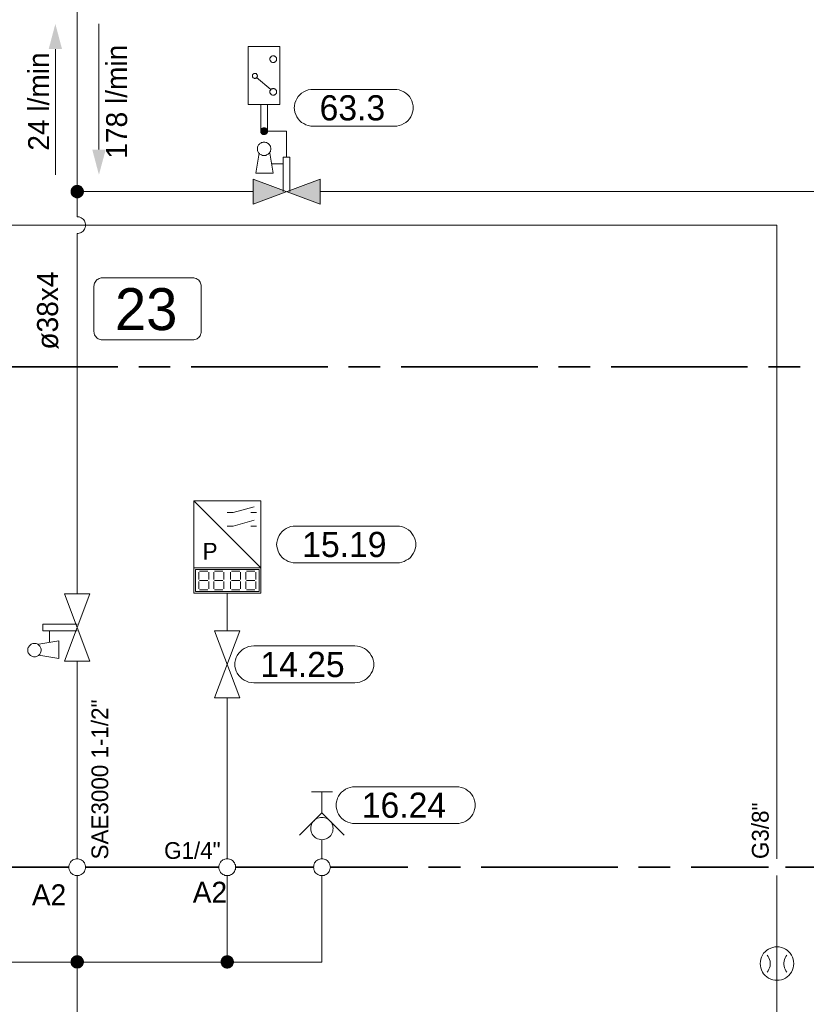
# Model space of a CAD drawing. Header units: millimetres. Extents: x 0 to 138, y 0 to 47.
# Tile 140 of 165: x 45.3 to 48.25, y 29.88 to 33.57. Entities that reach past the tile are written whole.
import ezdxf

# ---------------------------------------------------------------- set-up
doc = ezdxf.new("R2010")
doc.units = ezdxf.units.MM
for name, color, linetype in [('PDF_Geomertry', 7, 'Continuous'), ('PDF_Solid Fills', 7, 'Continuous'), ('PDF_Text', 7, 'Continuous')]:
    doc.layers.add(name, color=color, linetype=linetype)
doc.styles.add('PDF Arial', font='txt')

msp = doc.modelspace()

# ---------------------------------------------------------------- hatches: boundary and pattern name
at = {"layer": 'PDF_Solid Fills', "transparency": 33554559}
for points in [[(46.2154, 33.1513), (46.2035, 33.1563), (46.2043, 33.1576)], [(46.2154, 33.1513), (46.2043, 33.1576), (46.2057, 33.159)], [(46.2154, 33.1513), (46.2057, 33.159), (46.2063, 33.1604)], [(46.2154, 33.1513), (46.2063, 33.1604), (46.2076, 33.1618)], [(46.2154, 33.1513), (46.2076, 33.1618), (46.209, 33.1624)], [(46.2154, 33.1513), (46.209, 33.1624), (46.2104, 33.1632)], [(46.2154, 33.1513), (46.2104, 33.1632), (46.2118, 33.1638)], [(46.2154, 33.1513), (46.2118, 33.1638), (46.214, 33.1638)], [(46.2154, 33.1513), (46.214, 33.1638), (46.2154, 33.1638)], [(46.2154, 33.1513), (46.2188, 33.1638), (46.2201, 33.1632)], [(46.2154, 33.1513), (46.2174, 33.1638), (46.2188, 33.1638)], [(46.2154, 33.1513), (46.2154, 33.1638), (46.2174, 33.1638)], [(46.2154, 33.1513), (46.2201, 33.1632), (46.2215, 33.1624)], [(46.2154, 33.1513), (46.2215, 33.1624), (46.2229, 33.1618)], [(46.2154, 33.1513), (46.2229, 33.1618), (46.2243, 33.1604)], [(46.2154, 33.1513), (46.2243, 33.1604), (46.2257, 33.159)], [(46.2154, 33.1513), (46.2257, 33.159), (46.2265, 33.1576)], [(46.2154, 33.1513), (46.2265, 33.1576), (46.2271, 33.1563)], [(46.2154, 33.1513), (46.2029, 33.1535), (46.2035, 33.1549)], [(46.2154, 33.1513), (46.2029, 33.1513), (46.2029, 33.1535)], [(46.2154, 33.1513), (46.2029, 33.1499), (46.2029, 33.1513)], [(46.2154, 33.1513), (46.2035, 33.1479), (46.2029, 33.1499)], [(46.2154, 33.1513), (46.2035, 33.1549), (46.2035, 33.1563)], [(46.2154, 33.1513), (46.2035, 33.1465), (46.2035, 33.1479)], [(46.2154, 33.1513), (46.2043, 33.1451), (46.2035, 33.1465)], [(46.2154, 33.1513), (46.2057, 33.1437), (46.2043, 33.1451)], [(46.2154, 33.1513), (46.2063, 33.1424), (46.2057, 33.1437)], [(46.2154, 33.1513), (46.2076, 33.1415), (46.2063, 33.1424)], [(46.2154, 33.1513), (46.209, 33.1401), (46.2076, 33.1415)], [(46.2154, 33.1513), (46.2104, 33.1396), (46.209, 33.1401)], [(46.2154, 33.1513), (46.2118, 33.1396), (46.2104, 33.1396)], [(46.2154, 33.1513), (46.214, 33.1388), (46.2118, 33.1396)], [(46.2154, 33.1513), (46.2154, 33.1388), (46.214, 33.1388)], [(46.2154, 33.1513), (46.2271, 33.1563), (46.2279, 33.1549)], [(46.2154, 33.1513), (46.2279, 33.1549), (46.2279, 33.1535)], [(46.2154, 33.1513), (46.2279, 33.1535), (46.2279, 33.1513)], [(46.2154, 33.1513), (46.2174, 33.1388), (46.2154, 33.1388)], [(46.2154, 33.1513), (46.2188, 33.1396), (46.2174, 33.1388)], [(46.2154, 33.1513), (46.2201, 33.1396), (46.2188, 33.1396)], [(46.2154, 33.1513), (46.2215, 33.1401), (46.2201, 33.1396)], [(46.2154, 33.1513), (46.2229, 33.1415), (46.2215, 33.1401)], [(46.2154, 33.1513), (46.2243, 33.1424), (46.2229, 33.1415)], [(46.2154, 33.1513), (46.2257, 33.1437), (46.2243, 33.1424)], [(46.2154, 33.1513), (46.2265, 33.1451), (46.2257, 33.1437)], [(46.2154, 33.1513), (46.2271, 33.1465), (46.2265, 33.1451)], [(46.2154, 33.1513), (46.2279, 33.1479), (46.2271, 33.1465)], [(46.2154, 33.1513), (46.2279, 33.1499), (46.2279, 33.1479)], [(46.2154, 33.1513), (46.2279, 33.1513), (46.2279, 33.1499)], [(45.5146, 32.9249), (45.491, 32.9346), (45.4924, 32.9374)], [(45.5146, 32.9249), (45.4924, 32.9374), (45.4946, 32.9401)], [(45.5146, 32.9249), (45.4946, 32.9401), (45.4965, 32.9429)], [(45.5146, 32.9249), (45.4965, 32.9429), (45.4993, 32.9451)], [(45.5146, 32.9249), (45.4993, 32.9451), (45.5021, 32.9471)], [(45.5146, 32.9249), (45.5021, 32.9471), (45.5049, 32.9485)], [(45.5146, 32.9249), (45.5049, 32.9485), (45.5076, 32.9493)], [(45.5146, 32.9249), (45.5076, 32.9493), (45.5113, 32.9499)], [(45.5146, 32.9249), (45.5113, 32.9499), (45.5146, 32.9499)], [(45.5146, 32.9249), (45.5174, 32.9499), (45.521, 32.9493)], [(45.5146, 32.9249), (45.5146, 32.9499), (45.5174, 32.9499)], [(45.5146, 32.9249), (45.521, 32.9493), (45.5243, 32.9485)], [(45.5146, 32.9249), (45.5243, 32.9485), (45.5271, 32.9471)], [(45.5146, 32.9249), (45.5271, 32.9471), (45.5299, 32.9451)], [(45.5146, 32.9249), (45.5299, 32.9451), (45.5321, 32.9429)], [(45.5146, 32.9249), (45.5321, 32.9429), (45.534, 32.9401)], [(45.5146, 32.9249), (45.534, 32.9401), (45.5363, 32.9374)], [(45.5146, 32.9249), (45.5363, 32.9374), (45.5376, 32.9346)], [(45.5146, 32.9249), (45.4896, 32.9285), (45.4904, 32.9318)], [(45.5146, 32.9249), (45.4896, 32.9249), (45.4896, 32.9285)], [(45.5146, 32.9249), (45.4896, 32.9221), (45.4896, 32.9249)], [(45.5146, 32.9249), (45.4904, 32.9188), (45.4896, 32.9221)], [(45.5146, 32.9249), (45.4904, 32.9318), (45.491, 32.9346)], [(45.5146, 32.9249), (45.491, 32.9151), (45.4904, 32.9188)], [(45.5146, 32.9249), (45.4924, 32.9124), (45.491, 32.9151)], [(45.5146, 32.9249), (45.4946, 32.9096), (45.4924, 32.9124)], [(45.5146, 32.9249), (45.4965, 32.9076), (45.4946, 32.9096)], [(45.5146, 32.9249), (45.4993, 32.9054), (45.4965, 32.9076)], [(45.5146, 32.9249), (45.5021, 32.9035), (45.4993, 32.9054)], [(45.5146, 32.9249), (45.5049, 32.9021), (45.5021, 32.9035)], [(45.5146, 32.9249), (45.5076, 32.9007), (45.5049, 32.9021)], [(45.5146, 32.9249), (45.5113, 32.8999), (45.5076, 32.9007)], [(45.5146, 32.9249), (45.5146, 32.8999), (45.5113, 32.8999)], [(45.5146, 32.9249), (45.5376, 32.9346), (45.539, 32.9318)], [(45.5146, 32.9249), (45.539, 32.9318), (45.5396, 32.9285)], [(45.5146, 32.9249), (45.5396, 32.9285), (45.5396, 32.9249)], [(45.5146, 32.9249), (45.5174, 32.8999), (45.5146, 32.8999)], [(45.5146, 32.9249), (45.521, 32.9007), (45.5174, 32.8999)], [(45.5146, 32.9249), (45.5243, 32.9021), (45.521, 32.9007)], [(45.5146, 32.9249), (45.5271, 32.9035), (45.5243, 32.9021)], [(45.5146, 32.9249), (45.5299, 32.9054), (45.5271, 32.9035)], [(45.5146, 32.9249), (45.5321, 32.9076), (45.5299, 32.9054)], [(45.5146, 32.9249), (45.534, 32.9096), (45.5321, 32.9076)], [(45.5146, 32.9249), (45.5363, 32.9124), (45.534, 32.9096)], [(45.5146, 32.9249), (45.5376, 32.9151), (45.5363, 32.9124)], [(45.5146, 32.9249), (45.539, 32.9188), (45.5376, 32.9151)], [(45.5146, 32.9249), (45.5396, 32.9221), (45.539, 32.9188)], [(45.5146, 32.9249), (45.5396, 32.9249), (45.5396, 32.9221)], [(45.5146, 30.036), (45.4965, 30.054), (45.4993, 30.0563)], [(45.5146, 30.036), (45.4993, 30.0563), (45.5021, 30.0582)], [(45.5146, 30.036), (45.5021, 30.0582), (45.5049, 30.0596)], [(45.5146, 30.036), (45.5049, 30.0596), (45.5076, 30.0604)], [(45.5146, 30.036), (45.5076, 30.0604), (45.5113, 30.061)], [(45.5146, 30.036), (45.5113, 30.061), (45.5146, 30.0618)], [(45.5146, 30.036), (45.5146, 30.0618), (45.5174, 30.061)], [(45.5146, 30.036), (45.5174, 30.061), (45.521, 30.0604)], [(45.5146, 30.036), (45.521, 30.0604), (45.5243, 30.0596)], [(45.5146, 30.036), (45.5243, 30.0596), (45.5271, 30.0582)], [(45.5146, 30.036), (45.5271, 30.0582), (45.5299, 30.0563)], [(45.5146, 30.036), (45.5299, 30.0563), (45.5321, 30.054)], [(46.0771, 30.036), (46.059, 30.054), (46.0618, 30.0563)], [(46.0771, 30.036), (46.0618, 30.0563), (46.0646, 30.0582)], [(46.0771, 30.036), (46.0646, 30.0582), (46.0674, 30.0596)], [(46.0771, 30.036), (46.0674, 30.0596), (46.071, 30.0604)], [(46.0771, 30.036), (46.071, 30.0604), (46.0737, 30.061)], [(46.0771, 30.036), (46.0737, 30.061), (46.0771, 30.0618)], [(46.0771, 30.036), (46.0771, 30.0618), (46.0807, 30.061)], [(46.0771, 30.036), (46.0807, 30.061), (46.0835, 30.0604)], [(46.0771, 30.036), (46.0835, 30.0604), (46.0868, 30.0596)], [(46.0771, 30.036), (46.0868, 30.0596), (46.0896, 30.0582)], [(46.0771, 30.036), (46.0896, 30.0582), (46.0924, 30.0563)], [(46.0771, 30.036), (46.0924, 30.0563), (46.0951, 30.054)], [(45.5146, 30.036), (45.4896, 30.0396), (45.4904, 30.0429)], [(45.5146, 30.036), (45.4896, 30.036), (45.4896, 30.0396)], [(45.5146, 30.036), (45.4896, 30.0332), (45.4896, 30.036)], [(45.5146, 30.036), (45.4904, 30.0299), (45.4896, 30.0332)], [(45.5146, 30.036), (45.4904, 30.0429), (45.491, 30.0457)], [(45.5146, 30.036), (45.491, 30.0271), (45.4904, 30.0299)], [(45.5146, 30.036), (45.491, 30.0457), (45.4924, 30.0493)], [(45.5146, 30.036), (45.4924, 30.0235), (45.491, 30.0271)], [(45.5146, 30.036), (45.4924, 30.0493), (45.4946, 30.0513)], [(45.5146, 30.036), (45.4946, 30.0207), (45.4924, 30.0235)], [(45.5146, 30.036), (45.4946, 30.0513), (45.4965, 30.054)], [(45.5146, 30.036), (45.4965, 30.0187), (45.4946, 30.0207)], [(45.5146, 30.036), (45.4993, 30.0165), (45.4965, 30.0187)], [(45.5146, 30.036), (45.5021, 30.0146), (45.4993, 30.0165)], [(45.5146, 30.036), (45.5049, 30.0132), (45.5021, 30.0146)], [(45.5146, 30.036), (45.5076, 30.0118), (45.5049, 30.0132)], [(45.5146, 30.036), (45.5113, 30.0118), (45.5076, 30.0118)], [(45.5146, 30.036), (45.5146, 30.011), (45.5113, 30.0118)], [(45.5146, 30.036), (45.5321, 30.054), (45.534, 30.0513)], [(45.5146, 30.036), (45.534, 30.0513), (45.5363, 30.0493)], [(45.5146, 30.036), (45.5363, 30.0493), (45.5376, 30.0457)], [(45.5146, 30.036), (45.5376, 30.0457), (45.539, 30.0429)], [(45.5146, 30.036), (45.539, 30.0429), (45.5396, 30.0396)], [(45.5146, 30.036), (45.5396, 30.0396), (45.5396, 30.036)], [(45.5146, 30.036), (45.5174, 30.0118), (45.5146, 30.011)], [(45.5146, 30.036), (45.521, 30.0118), (45.5174, 30.0118)], [(45.5146, 30.036), (45.5243, 30.0132), (45.521, 30.0118)], [(45.5146, 30.036), (45.5271, 30.0146), (45.5243, 30.0132)], [(45.5146, 30.036), (45.5299, 30.0165), (45.5271, 30.0146)], [(45.5146, 30.036), (45.5321, 30.0187), (45.5299, 30.0165)], [(45.5146, 30.036), (45.534, 30.0207), (45.5321, 30.0187)], [(45.5146, 30.036), (45.5363, 30.0235), (45.534, 30.0207)], [(45.5146, 30.036), (45.5376, 30.0271), (45.5363, 30.0235)], [(45.5146, 30.036), (45.539, 30.0299), (45.5376, 30.0271)], [(45.5146, 30.036), (45.5396, 30.0332), (45.539, 30.0299)], [(45.5146, 30.036), (45.5396, 30.036), (45.5396, 30.0332)], [(46.0771, 30.036), (46.0521, 30.0396), (46.0529, 30.0429)], [(46.0771, 30.036), (46.0521, 30.036), (46.0521, 30.0396)], [(46.0771, 30.036), (46.0521, 30.0332), (46.0521, 30.036)], [(46.0771, 30.036), (46.0529, 30.0299), (46.0521, 30.0332)], [(46.0771, 30.036), (46.0529, 30.0429), (46.0543, 30.0457)], [(46.0771, 30.036), (46.0543, 30.0271), (46.0529, 30.0299)], [(46.0771, 30.036), (46.0543, 30.0457), (46.0557, 30.0493)], [(46.0771, 30.036), (46.0557, 30.0235), (46.0543, 30.0271)], [(46.0771, 30.036), (46.0557, 30.0493), (46.0571, 30.0513)], [(46.0771, 30.036), (46.0571, 30.0207), (46.0557, 30.0235)], [(46.0771, 30.036), (46.0571, 30.0513), (46.059, 30.054)], [(46.0771, 30.036), (46.059, 30.0187), (46.0571, 30.0207)], [(46.0771, 30.036), (46.0618, 30.0165), (46.059, 30.0187)], [(46.0771, 30.036), (46.0646, 30.0146), (46.0618, 30.0165)], [(46.0771, 30.036), (46.0674, 30.0132), (46.0646, 30.0146)], [(46.0771, 30.036), (46.071, 30.0118), (46.0674, 30.0132)], [(46.0771, 30.036), (46.0737, 30.0118), (46.071, 30.0118)], [(46.0771, 30.036), (46.0771, 30.011), (46.0737, 30.0118)], [(46.0771, 30.036), (46.0951, 30.054), (46.0974, 30.0513)], [(46.0771, 30.036), (46.0974, 30.0513), (46.0987, 30.0493)], [(46.0771, 30.036), (46.0987, 30.0493), (46.1001, 30.0457)], [(46.0771, 30.036), (46.1001, 30.0457), (46.1015, 30.0429)], [(46.0771, 30.036), (46.1015, 30.0429), (46.1021, 30.0396)], [(46.0771, 30.036), (46.1021, 30.0396), (46.1021, 30.036)], [(46.0771, 30.036), (46.0807, 30.0118), (46.0771, 30.011)], [(46.0771, 30.036), (46.0835, 30.0118), (46.0807, 30.0118)], [(46.0771, 30.036), (46.0868, 30.0132), (46.0835, 30.0118)], [(46.0771, 30.036), (46.0896, 30.0146), (46.0868, 30.0132)], [(46.0771, 30.036), (46.0924, 30.0165), (46.0896, 30.0146)], [(46.0771, 30.036), (46.0951, 30.0187), (46.0924, 30.0165)], [(46.0771, 30.036), (46.0974, 30.0207), (46.0951, 30.0187)], [(46.0771, 30.036), (46.0987, 30.0235), (46.0974, 30.0207)], [(46.0771, 30.036), (46.1001, 30.0271), (46.0987, 30.0235)], [(46.0771, 30.036), (46.1015, 30.0299), (46.1001, 30.0271)], [(46.0771, 30.036), (46.1021, 30.0332), (46.1015, 30.0299)], [(46.0771, 30.036), (46.1021, 30.036), (46.1021, 30.0332)]]:
    msp.add_hatch(color=256, dxfattribs=at).paths.add_polyline_path(points)

# ---------------------------------------------------------------- linework, layer by layer
at = {"layer": 'PDF_Geomertry', "lineweight": 15}
for points in [[(46.1743, 32.9249), (45.5146, 32.9249), (45.5146, 33.6104)], [(45.596, 33.554), (45.596, 33.0826)], [(45.4326, 32.9882), (45.4326, 33.4596)], [(46.2404, 33.3082), (46.1868, 33.3526)], [(46.2029, 33.2521), (46.2029, 33.1513)], [(46.2279, 33.1513), (46.2279, 33.2521)], [(46.2154, 33.1513), (46.3001, 33.1513), (46.3001, 33.054)], [(46.1965, 33.0693), (46.184, 32.9943), (46.2501, 32.9943), (46.2376, 33.0693)], [(46.2876, 32.9249), (46.2876, 33.054), (46.3126, 33.054), (46.3126, 32.9249)], [(46.2438, 33.029), (46.2876, 33.029)], [(45.5146, 32.8304), (45.5146, 32.9249)], [(48.3904, 30.4229), (48.3904, 32.9249), (46.4257, 32.9249)], [(45.5146, 31.4165), (45.5146, 32.7679), (45.5187, 32.7679), (45.5224, 32.7687), (45.5265, 32.7701), (45.5299, 32.7721), (45.5335, 32.7743), (45.5368, 32.7771), (45.5396, 32.7804), (45.5418, 32.784), (45.5437, 32.7874), (45.5446, 32.791), (45.546, 32.7951), (45.546, 32.7993), (45.546, 32.8035), (45.5446, 32.8076), (45.5437, 32.8118), (45.5418, 32.8151), (45.5396, 32.8188), (45.5368, 32.8215), (45.5335, 32.8243), (45.5299, 32.8263), (45.5265, 32.8285), (45.5224, 32.8299), (45.5187, 32.8304), (45.5146, 32.8304), (45.5187, 32.8304), (45.5224, 32.8299), (45.5265, 32.8285), (45.5299, 32.8263), (45.5335, 32.8243), (45.5368, 32.8215), (45.5396, 32.8188), (45.5418, 32.8151), (45.5437, 32.8118), (45.5446, 32.8076), (45.546, 32.8035), (45.546, 32.7993), (45.546, 32.7951), (45.5446, 32.791), (45.5437, 32.7874), (45.5418, 32.784), (45.5396, 32.7804), (45.5368, 32.7771), (45.5335, 32.7743), (45.5299, 32.7721), (45.5265, 32.7701), (45.5224, 32.7687), (45.5187, 32.7679), (45.5146, 32.7679)], [(43.534, 32.7993), (48.139, 32.7993), (48.139, 30.4229)], [(45.9515, 31.5138), (45.9515, 31.4193), (46.2029, 31.4193), (46.2029, 31.5138), (45.9515, 31.7651)], [(46.0771, 31.7215), (46.0993, 31.7215), (46.1779, 31.7429)], [(46.1654, 31.7215), (46.1868, 31.7215)], [(46.0771, 31.6707), (46.0993, 31.6707), (46.1779, 31.6929)], [(46.1654, 31.6707), (46.1868, 31.6707)], [(45.9701, 31.4701), (45.9701, 31.4979)], [(45.9737, 31.5013), (46.0049, 31.5013)], [(46.0076, 31.4979), (46.0076, 31.4701)], [(46.0271, 31.4701), (46.0271, 31.4979)], [(46.0299, 31.5013), (46.0612, 31.5013)], [(46.0646, 31.4979), (46.0646, 31.4701)], [(46.0896, 31.4701), (46.0896, 31.4979)], [(46.0932, 31.5013), (46.1243, 31.5013)], [(46.1271, 31.4979), (46.1271, 31.4701)], [(46.1465, 31.4701), (46.1465, 31.4979)], [(46.1493, 31.5013), (46.1807, 31.5013)], [(46.184, 31.4979), (46.184, 31.4701)], [(45.9701, 31.4354), (45.9701, 31.4632)], [(45.9737, 31.4665), (46.0049, 31.4665)], [(46.0076, 31.4632), (46.0076, 31.4354)], [(46.0271, 31.4354), (46.0271, 31.4632)], [(46.0299, 31.4665), (46.0612, 31.4665)], [(46.0646, 31.4632), (46.0646, 31.4354)], [(46.0896, 31.4354), (46.0896, 31.4632)], [(46.0932, 31.4665), (46.1243, 31.4665)], [(46.1271, 31.4632), (46.1271, 31.4354)], [(46.1465, 31.4354), (46.1465, 31.4632)], [(46.1493, 31.4665), (46.1807, 31.4665)], [(46.184, 31.4632), (46.184, 31.4354)], [(46.0049, 31.4318), (45.9737, 31.4318)], [(46.0612, 31.4318), (46.0299, 31.4318)], [(46.1243, 31.4318), (46.0932, 31.4318)], [(46.1807, 31.4318), (46.1493, 31.4318)], [(46.0771, 31.4193), (46.0771, 31.2776)], [(45.5146, 31.2776), (45.3854, 31.2776), (45.3854, 31.3035), (45.5146, 31.3035)], [(45.4104, 31.234), (45.4104, 31.2776)], [(45.3701, 31.1868), (45.4451, 31.1743), (45.4451, 31.2401), (45.3701, 31.2276)], [(45.5146, 30.4229), (45.5146, 31.1646)], [(46.0771, 31.0263), (46.0771, 30.4229)], [(46.3932, 30.6743), (46.4715, 30.6743)], [(46.4321, 30.5957), (46.4321, 30.6743)], [(46.516, 30.5118), (46.4321, 30.5957), (46.3487, 30.5118)], [(46.4321, 30.4943), (46.4321, 30.4701), (46.4321, 30.4229)], [(46.0771, 30.3604), (46.0771, 30.036), (45.5146, 30.036), (45.5146, 30.3604)], [(46.4321, 30.3604), (46.4321, 30.036), (46.0771, 30.036)], [(48.139, 30.3604), (48.139, 30.0929), (48.139, 29.9674), (48.139, 28.7415)], [(48.1021, 29.9985), (48.1057, 30.0035), (48.109, 30.009), (48.1113, 30.0146), (48.1132, 30.0207), (48.114, 30.0271), (48.114, 30.0332), (48.1132, 30.0396), (48.1113, 30.0457), (48.109, 30.0513), (48.1057, 30.0568), (48.1021, 30.0618)], [(48.1765, 30.0618), (48.1724, 30.0568), (48.1696, 30.0513), (48.1668, 30.0457), (48.1654, 30.0396), (48.1646, 30.0332), (48.1646, 30.0271), (48.1654, 30.0207), (48.1668, 30.0146), (48.1696, 30.009), (48.1724, 30.0035), (48.1765, 29.9985)], [(45.5146, 29.7437), (45.5146, 30.036), (44.1437, 30.036), (44.1437, 29.7187), (44.1437, 29.4674), (44.1437, 29.3415)]]:
    msp.add_lwpolyline(points, dxfattribs=at)
for points in [[(46.1557, 33.2521), (46.2751, 33.2521), (46.2751, 33.4687), (46.1557, 33.4687), (46.1557, 33.2521)], [(46.2626, 33.4215), (46.2626, 33.4235), (46.2618, 33.4249), (46.2618, 33.4263), (46.2613, 33.4276), (46.2599, 33.429), (46.259, 33.4304), (46.2576, 33.4318), (46.2563, 33.4326), (46.2549, 33.4332), (46.2535, 33.434), (46.2515, 33.434), (46.2501, 33.4346), (46.2487, 33.434), (46.2465, 33.434), (46.2451, 33.4332), (46.2438, 33.4326), (46.2424, 33.4318), (46.241, 33.4304), (46.2404, 33.429), (46.239, 33.4276), (46.2382, 33.4263), (46.2376, 33.4249), (46.2376, 33.4235), (46.2376, 33.4215), (46.2376, 33.4201), (46.2376, 33.4188), (46.2382, 33.4165), (46.239, 33.4151), (46.2404, 33.4138), (46.241, 33.4132), (46.2424, 33.4118), (46.2438, 33.411), (46.2451, 33.4104), (46.2465, 33.4096), (46.2487, 33.409), (46.2501, 33.409), (46.2515, 33.409), (46.2535, 33.4096), (46.2549, 33.4104), (46.2563, 33.411), (46.2576, 33.4118), (46.259, 33.4132), (46.2599, 33.4138), (46.2613, 33.4151), (46.2618, 33.4165), (46.2618, 33.4188), (46.2626, 33.4201), (46.2626, 33.4215)], [(46.1904, 33.359), (46.1904, 33.3604), (46.1896, 33.361), (46.1896, 33.3624), (46.189, 33.3638), (46.1882, 33.3646), (46.1876, 33.3651), (46.1868, 33.3665), (46.1854, 33.3674), (46.1849, 33.3674), (46.1835, 33.3679), (46.1821, 33.3679), (46.1807, 33.3679), (46.1799, 33.3679), (46.1785, 33.3679), (46.1771, 33.3674), (46.1765, 33.3674), (46.1751, 33.3665), (46.1743, 33.3651), (46.1737, 33.3646), (46.1729, 33.3638), (46.1724, 33.3624), (46.1715, 33.361), (46.1715, 33.3604), (46.1715, 33.359), (46.1715, 33.3576), (46.1715, 33.3563), (46.1724, 33.3554), (46.1729, 33.354), (46.1737, 33.3535), (46.1743, 33.3521), (46.1751, 33.3513), (46.1765, 33.3507), (46.1771, 33.3499), (46.1785, 33.3499), (46.1799, 33.3493), (46.1807, 33.3493), (46.1821, 33.3493), (46.1835, 33.3499), (46.1849, 33.3499), (46.1854, 33.3507), (46.1868, 33.3513), (46.1876, 33.3521), (46.1882, 33.3535), (46.189, 33.354), (46.1896, 33.3554), (46.1896, 33.3563), (46.1904, 33.3576), (46.1904, 33.359)], [(46.2626, 33.2993), (46.2626, 33.3007), (46.2618, 33.3026), (46.2618, 33.304), (46.2613, 33.3054), (46.2599, 33.3068), (46.259, 33.3082), (46.2576, 33.309), (46.2563, 33.3104), (46.2549, 33.311), (46.2535, 33.311), (46.2515, 33.3118), (46.2501, 33.3118), (46.2487, 33.3118), (46.2465, 33.311), (46.2451, 33.311), (46.2438, 33.3104), (46.2424, 33.309), (46.241, 33.3082), (46.2404, 33.3068), (46.239, 33.3054), (46.2382, 33.304), (46.2376, 33.3026), (46.2376, 33.3007), (46.2376, 33.2993), (46.2376, 33.2979), (46.2376, 33.2957), (46.2382, 33.2943), (46.239, 33.2929), (46.2404, 33.2915), (46.241, 33.2901), (46.2424, 33.2896), (46.2438, 33.2882), (46.2451, 33.2874), (46.2465, 33.2868), (46.2487, 33.2868), (46.2501, 33.2868), (46.2515, 33.2868), (46.2535, 33.2868), (46.2549, 33.2874), (46.2563, 33.2882), (46.2576, 33.2896), (46.259, 33.2901), (46.2599, 33.2915), (46.2613, 33.2929), (46.2618, 33.2943), (46.2618, 33.2957), (46.2626, 33.2979), (46.2626, 33.2993)], [(46.7043, 33.3082), (46.7132, 33.3082), (46.7224, 33.3063), (46.7313, 33.3035), (46.7396, 33.2993), (46.7474, 33.2938), (46.7543, 33.2882), (46.7604, 33.2813), (46.7654, 33.2735), (46.7696, 33.2651), (46.7724, 33.2563), (46.7743, 33.2471), (46.7751, 33.2382), (46.7751, 33.241), (46.7743, 33.2318), (46.7724, 33.2229), (46.7696, 33.2138), (46.7654, 33.2054), (46.7604, 33.1979), (46.7543, 33.191), (46.7474, 33.1846), (46.7396, 33.1799), (46.7313, 33.1757), (46.7224, 33.1729), (46.7132, 33.1707), (46.7043, 33.1701), (46.3993, 33.1701), (46.3904, 33.1707), (46.3813, 33.1729), (46.3724, 33.1757), (46.364, 33.1799), (46.3563, 33.1846), (46.3493, 33.191), (46.3432, 33.1979), (46.3382, 33.2054), (46.334, 33.2138), (46.3313, 33.2229), (46.3293, 33.2318), (46.3285, 33.241), (46.3285, 33.2382), (46.3293, 33.2471), (46.3313, 33.2563), (46.334, 33.2651), (46.3382, 33.2735), (46.3432, 33.2813), (46.3493, 33.2882), (46.3563, 33.2938), (46.364, 33.2993), (46.3724, 33.3035), (46.3813, 33.3063), (46.3904, 33.3082), (46.3993, 33.3082), (46.7043, 33.3082)], [(46.2279, 33.1513), (46.2279, 33.1535), (46.2279, 33.1549), (46.2271, 33.1563), (46.2265, 33.1576), (46.2257, 33.159), (46.2243, 33.1604), (46.2229, 33.1618), (46.2215, 33.1624), (46.2201, 33.1632), (46.2188, 33.1638), (46.2174, 33.1638), (46.2154, 33.1638), (46.214, 33.1638), (46.2118, 33.1638), (46.2104, 33.1632), (46.209, 33.1624), (46.2076, 33.1618), (46.2063, 33.1604), (46.2057, 33.159), (46.2043, 33.1576), (46.2035, 33.1563), (46.2035, 33.1549), (46.2029, 33.1535), (46.2029, 33.1513), (46.2029, 33.1499), (46.2035, 33.1479), (46.2035, 33.1465), (46.2043, 33.1451), (46.2057, 33.1437), (46.2063, 33.1424), (46.2076, 33.1415), (46.209, 33.1401), (46.2104, 33.1396), (46.2118, 33.1396), (46.214, 33.1388), (46.2154, 33.1388), (46.2174, 33.1388), (46.2188, 33.1396), (46.2201, 33.1396), (46.2215, 33.1401), (46.2229, 33.1415), (46.2243, 33.1424), (46.2257, 33.1437), (46.2265, 33.1451), (46.2271, 33.1465), (46.2279, 33.1479), (46.2279, 33.1499), (46.2279, 33.1513)], [(46.2404, 33.0854), (46.2404, 33.0888), (46.2396, 33.0915), (46.239, 33.0951), (46.2376, 33.0979), (46.2354, 33.1007), (46.2335, 33.1035), (46.2307, 33.1054), (46.2279, 33.1068), (46.2251, 33.109), (46.2224, 33.1096), (46.2188, 33.1104), (46.2154, 33.1104), (46.2118, 33.1104), (46.209, 33.1096), (46.2057, 33.109), (46.2029, 33.1068), (46.2001, 33.1054), (46.1979, 33.1035), (46.1951, 33.1007), (46.1938, 33.0979), (46.1924, 33.0951), (46.191, 33.0915), (46.1904, 33.0888), (46.1904, 33.0854), (46.1904, 33.0818), (46.191, 33.079), (46.1924, 33.0757), (46.1938, 33.0729), (46.1951, 33.0701), (46.1979, 33.0674), (46.2001, 33.0651), (46.2029, 33.0637), (46.2057, 33.0624), (46.209, 33.061), (46.2118, 33.0604), (46.2154, 33.0604), (46.2188, 33.0604), (46.2224, 33.061), (46.2251, 33.0624), (46.2279, 33.0637), (46.2307, 33.0651), (46.2335, 33.0674), (46.2354, 33.0701), (46.2376, 33.0729), (46.239, 33.0757), (46.2396, 33.079), (46.2404, 33.0818), (46.2404, 33.0854)], [(46.1743, 32.9721), (46.4257, 32.8776), (46.4257, 32.9721), (46.1743, 32.8776), (46.1743, 32.9721)], [(45.9515, 31.5138), (46.2029, 31.5138), (46.2029, 31.7651), (45.9515, 31.7651), (45.9515, 31.5138)], [(46.714, 31.6707), (46.7229, 31.6701), (46.7321, 31.6688), (46.741, 31.6651), (46.7487, 31.6618), (46.7571, 31.6563), (46.764, 31.6499), (46.7696, 31.6429), (46.7751, 31.6354), (46.7793, 31.6271), (46.7821, 31.6187), (46.784, 31.6096), (46.784, 31.5999), (46.784, 31.6035), (46.784, 31.5943), (46.7821, 31.5854), (46.7793, 31.5763), (46.7751, 31.5679), (46.7696, 31.5604), (46.764, 31.5535), (46.7571, 31.5471), (46.7487, 31.5424), (46.741, 31.5382), (46.7321, 31.5354), (46.7229, 31.5332), (46.714, 31.5326), (46.3335, 31.5326), (46.3243, 31.5332), (46.3154, 31.5354), (46.3063, 31.5382), (46.2979, 31.5424), (46.2904, 31.5471), (46.2835, 31.5535), (46.2771, 31.5604), (46.2724, 31.5679), (46.2682, 31.5763), (46.2654, 31.5854), (46.2632, 31.5943), (46.2626, 31.6035), (46.2626, 31.5999), (46.2632, 31.6096), (46.2654, 31.6187), (46.2682, 31.6271), (46.2724, 31.6354), (46.2771, 31.6429), (46.2835, 31.6499), (46.2904, 31.6563), (46.2979, 31.6618), (46.3063, 31.6651), (46.3154, 31.6688), (46.3243, 31.6701), (46.3335, 31.6707), (46.714, 31.6707)], [(45.9576, 31.5076), (46.1965, 31.5076), (46.1965, 31.4257), (45.9576, 31.4257), (45.9576, 31.5076)], [(45.4674, 31.1646), (45.5618, 31.4165), (45.4674, 31.4165), (45.5618, 31.1646), (45.4674, 31.1646)], [(46.0299, 31.0263), (46.1243, 31.2776), (46.0299, 31.2776), (46.1243, 31.0263), (46.0299, 31.0263)], [(45.3793, 31.2054), (45.3793, 31.209), (45.3785, 31.2124), (45.3771, 31.2151), (45.3757, 31.2179), (45.3743, 31.2207), (45.3724, 31.2235), (45.3696, 31.2257), (45.3668, 31.2276), (45.364, 31.229), (45.3604, 31.2299), (45.3576, 31.2304), (45.3543, 31.2304), (45.3507, 31.2304), (45.3479, 31.2299), (45.3446, 31.229), (45.3418, 31.2276), (45.339, 31.2257), (45.3363, 31.2235), (45.334, 31.2207), (45.3326, 31.2179), (45.3307, 31.2151), (45.3299, 31.2124), (45.3293, 31.209), (45.3293, 31.2054), (45.3293, 31.2026), (45.3299, 31.1993), (45.3307, 31.1957), (45.3326, 31.1929), (45.334, 31.1901), (45.3363, 31.1882), (45.339, 31.186), (45.3418, 31.184), (45.3446, 31.1826), (45.3479, 31.1813), (45.3507, 31.1804), (45.3543, 31.1804), (45.3576, 31.1804), (45.3604, 31.1813), (45.364, 31.1826), (45.3668, 31.184), (45.3696, 31.186), (45.3724, 31.1882), (45.3743, 31.1901), (45.3757, 31.1929), (45.3771, 31.1957), (45.3785, 31.1993), (45.3793, 31.2026), (45.3793, 31.2054)], [(46.5563, 31.2215), (46.566, 31.2207), (46.5751, 31.2187), (46.5835, 31.216), (46.5918, 31.2118), (46.5993, 31.2068), (46.6063, 31.2007), (46.6126, 31.1938), (46.6174, 31.186), (46.6215, 31.1776), (46.6251, 31.1688), (46.6265, 31.1596), (46.6271, 31.1507), (46.6271, 31.154), (46.6265, 31.1443), (46.6251, 31.1354), (46.6215, 31.1271), (46.6174, 31.1187), (46.6126, 31.111), (46.6063, 31.104), (46.5993, 31.0979), (46.5918, 31.0924), (46.5835, 31.0888), (46.5751, 31.0854), (46.566, 31.084), (46.5563, 31.0832), (46.1765, 31.0832), (46.1668, 31.084), (46.1576, 31.0854), (46.1493, 31.0888), (46.141, 31.0924), (46.1335, 31.0979), (46.1265, 31.104), (46.1201, 31.111), (46.1146, 31.1187), (46.1104, 31.1271), (46.1076, 31.1354), (46.1063, 31.1443), (46.1057, 31.154), (46.1057, 31.1507), (46.1063, 31.1596), (46.1076, 31.1688), (46.1104, 31.1776), (46.1146, 31.186), (46.1201, 31.1938), (46.1265, 31.2007), (46.1335, 31.2068), (46.141, 31.2118), (46.1493, 31.216), (46.1576, 31.2187), (46.1668, 31.2207), (46.1765, 31.2215), (46.5563, 31.2215)], [(46.9368, 30.6929), (46.946, 30.6929), (46.9549, 30.691), (46.964, 30.6882), (46.9724, 30.684), (46.9799, 30.6785), (46.9868, 30.6729), (46.9932, 30.666), (46.9979, 30.6582), (47.0021, 30.6499), (47.0049, 30.641), (47.0071, 30.6318), (47.0076, 30.6229), (47.0076, 30.6257), (47.0071, 30.6165), (47.0049, 30.6076), (47.0021, 30.5985), (46.9979, 30.5901), (46.9932, 30.5826), (46.9868, 30.5757), (46.9799, 30.5693), (46.9724, 30.5646), (46.964, 30.5604), (46.9549, 30.5576), (46.946, 30.5554), (46.9368, 30.5549), (46.5563, 30.5549), (46.5474, 30.5554), (46.5382, 30.5576), (46.5293, 30.5604), (46.521, 30.5646), (46.5132, 30.5693), (46.5063, 30.5757), (46.5001, 30.5826), (46.4951, 30.5901), (46.491, 30.5985), (46.4882, 30.6076), (46.4863, 30.6165), (46.4854, 30.6257), (46.4854, 30.6229), (46.4863, 30.6318), (46.4882, 30.641), (46.491, 30.6499), (46.4951, 30.6582), (46.5001, 30.666), (46.5063, 30.6729), (46.5132, 30.6785), (46.521, 30.684), (46.5293, 30.6882), (46.5382, 30.691), (46.5474, 30.6929), (46.5563, 30.6929), (46.9368, 30.6929)], [(46.4743, 30.5368), (46.4737, 30.5424), (46.4729, 30.5471), (46.471, 30.5526), (46.4688, 30.5576), (46.4654, 30.5624), (46.4618, 30.566), (46.4576, 30.5701), (46.4535, 30.5729), (46.4487, 30.5757), (46.4432, 30.5771), (46.4376, 30.5785), (46.4321, 30.5785), (46.4271, 30.5785), (46.4215, 30.5771), (46.416, 30.5757), (46.4113, 30.5729), (46.4071, 30.5701), (46.4029, 30.566), (46.3993, 30.5624), (46.396, 30.5576), (46.3937, 30.5526), (46.3918, 30.5471), (46.391, 30.5424), (46.3904, 30.5368), (46.391, 30.5313), (46.3918, 30.5257), (46.3937, 30.5207), (46.396, 30.516), (46.3993, 30.511), (46.4029, 30.5068), (46.4071, 30.5035), (46.4113, 30.5007), (46.416, 30.4979), (46.4215, 30.4965), (46.4271, 30.4951), (46.4321, 30.4943), (46.4376, 30.4951), (46.4432, 30.4965), (46.4487, 30.4979), (46.4535, 30.5007), (46.4576, 30.5035), (46.4618, 30.5068), (46.4654, 30.511), (46.4688, 30.516), (46.471, 30.5207), (46.4729, 30.5257), (46.4737, 30.5313), (46.4743, 30.5368)], [(45.546, 30.3915), (45.546, 30.3957), (45.5446, 30.3999), (45.5437, 30.4035), (45.5418, 30.4076), (45.5396, 30.4104), (45.5368, 30.4138), (45.5335, 30.4165), (45.5299, 30.4188), (45.5265, 30.4207), (45.5224, 30.4221), (45.5187, 30.4229), (45.5146, 30.4229), (45.5104, 30.4229), (45.5063, 30.4221), (45.5021, 30.4207), (45.4987, 30.4188), (45.4951, 30.4165), (45.4924, 30.4138), (45.4896, 30.4104), (45.4876, 30.4076), (45.4854, 30.4035), (45.484, 30.3999), (45.4835, 30.3957), (45.4826, 30.3915), (45.4835, 30.3874), (45.484, 30.3832), (45.4854, 30.3799), (45.4876, 30.3757), (45.4896, 30.3721), (45.4924, 30.3693), (45.4951, 30.3665), (45.4987, 30.3646), (45.5021, 30.3624), (45.5063, 30.361), (45.5104, 30.3604), (45.5146, 30.3604), (45.5187, 30.3604), (45.5224, 30.361), (45.5265, 30.3624), (45.5299, 30.3646), (45.5335, 30.3665), (45.5368, 30.3693), (45.5396, 30.3721), (45.5418, 30.3757), (45.5437, 30.3799), (45.5446, 30.3832), (45.546, 30.3874), (45.546, 30.3915)], [(46.1085, 30.3915), (46.1085, 30.3957), (46.1076, 30.3999), (46.1063, 30.4035), (46.1043, 30.4076), (46.1021, 30.4104), (46.0993, 30.4138), (46.0965, 30.4165), (46.0932, 30.4188), (46.089, 30.4207), (46.0854, 30.4221), (46.0813, 30.4229), (46.0771, 30.4229), (46.0729, 30.4229), (46.0688, 30.4221), (46.0654, 30.4207), (46.0612, 30.4188), (46.0576, 30.4165), (46.0549, 30.4138), (46.0521, 30.4104), (46.0501, 30.4076), (46.0479, 30.4035), (46.0465, 30.3999), (46.046, 30.3957), (46.046, 30.3915), (46.046, 30.3874), (46.0465, 30.3832), (46.0479, 30.3799), (46.0501, 30.3757), (46.0521, 30.3721), (46.0549, 30.3693), (46.0576, 30.3665), (46.0612, 30.3646), (46.0654, 30.3624), (46.0688, 30.361), (46.0729, 30.3604), (46.0771, 30.3604), (46.0813, 30.3604), (46.0854, 30.361), (46.089, 30.3624), (46.0932, 30.3646), (46.0965, 30.3665), (46.0993, 30.3693), (46.1021, 30.3721), (46.1043, 30.3757), (46.1063, 30.3799), (46.1076, 30.3832), (46.1085, 30.3874), (46.1085, 30.3915)], [(46.464, 30.3915), (46.4632, 30.3957), (46.4626, 30.3999), (46.4613, 30.4035), (46.4599, 30.4076), (46.4571, 30.4104), (46.4543, 30.4138), (46.4515, 30.4165), (46.4479, 30.4188), (46.4446, 30.4207), (46.4404, 30.4221), (46.4362, 30.4229), (46.4321, 30.4229), (46.4285, 30.4229), (46.4243, 30.4221), (46.4201, 30.4207), (46.4168, 30.4188), (46.4132, 30.4165), (46.4099, 30.4138), (46.4076, 30.4104), (46.4049, 30.4076), (46.4035, 30.4035), (46.4021, 30.3999), (46.4015, 30.3957), (46.4007, 30.3915), (46.4015, 30.3874), (46.4021, 30.3832), (46.4035, 30.3799), (46.4049, 30.3757), (46.4076, 30.3721), (46.4099, 30.3693), (46.4132, 30.3665), (46.4168, 30.3646), (46.4201, 30.3624), (46.4243, 30.361), (46.4285, 30.3604), (46.4321, 30.3604), (46.4362, 30.3604), (46.4404, 30.361), (46.4446, 30.3624), (46.4479, 30.3646), (46.4515, 30.3665), (46.4543, 30.3693), (46.4571, 30.3721), (46.4599, 30.3757), (46.4613, 30.3799), (46.4626, 30.3832), (46.4632, 30.3874), (46.464, 30.3915)], [(48.2021, 30.0299), (48.2015, 30.0382), (48.2001, 30.0465), (48.1974, 30.054), (48.1938, 30.0618), (48.189, 30.0688), (48.1835, 30.0743), (48.1771, 30.0799), (48.171, 30.0846), (48.1632, 30.0882), (48.1557, 30.091), (48.1474, 30.0924), (48.139, 30.0929), (48.1307, 30.0924), (48.1229, 30.091), (48.1154, 30.0882), (48.1076, 30.0846), (48.1007, 30.0799), (48.0946, 30.0743), (48.089, 30.0688), (48.0849, 30.0618), (48.0813, 30.054), (48.0785, 30.0465), (48.0771, 30.0382), (48.0765, 30.0299), (48.0771, 30.0221), (48.0785, 30.0138), (48.0813, 30.0063), (48.0849, 29.9985), (48.089, 29.9915), (48.0946, 29.9854), (48.1007, 29.9804), (48.1076, 29.9757), (48.1154, 29.9721), (48.1229, 29.9693), (48.1307, 29.9679), (48.139, 29.9674), (48.1474, 29.9679), (48.1557, 29.9693), (48.1632, 29.9721), (48.171, 29.9757), (48.1771, 29.9804), (48.1835, 29.9854), (48.189, 29.9915), (48.1938, 29.9985), (48.1974, 30.0063), (48.2001, 30.0138), (48.2015, 30.0221), (48.2021, 30.0299)]]:
    msp.add_lwpolyline(points, close=True, dxfattribs=at)
at = {"layer": 'PDF_Geomertry', "lineweight": 0}
for points in [[(46.209, 33.1513), (46.209, 33.1507), (46.209, 33.1499), (46.2099, 33.1493), (46.2099, 33.1485), (46.2104, 33.1479), (46.2113, 33.1471), (46.2118, 33.1465), (46.2126, 33.1457), (46.2132, 33.1457), (46.214, 33.1451), (46.2146, 33.1451), (46.2154, 33.1451), (46.216, 33.1451), (46.2168, 33.1451), (46.2182, 33.1457), (46.2188, 33.1457), (46.2196, 33.1465), (46.2201, 33.1471), (46.2201, 33.1479), (46.221, 33.1485), (46.2215, 33.1493), (46.2215, 33.1499), (46.2215, 33.1507), (46.2215, 33.1513), (46.2215, 33.1521), (46.2215, 33.1526), (46.2215, 33.154), (46.221, 33.1549), (46.2201, 33.1554), (46.2201, 33.1563), (46.2196, 33.1563), (46.2188, 33.1568), (46.2182, 33.1576), (46.2168, 33.1576), (46.216, 33.1576), (46.2154, 33.1576), (46.2146, 33.1576), (46.214, 33.1576), (46.2132, 33.1576), (46.2126, 33.1568), (46.2118, 33.1563), (46.2113, 33.1563), (46.2104, 33.1554), (46.2099, 33.1549), (46.2099, 33.154), (46.209, 33.1526), (46.209, 33.1521), (46.209, 33.1513)], [(45.5021, 32.9249), (45.5021, 32.9235), (45.5021, 32.9221), (45.5029, 32.9201), (45.5035, 32.9188), (45.5043, 32.9174), (45.5057, 32.916), (45.5071, 32.9151), (45.5085, 32.9146), (45.5099, 32.9138), (45.5113, 32.9132), (45.5126, 32.9124), (45.5146, 32.9124), (45.516, 32.9124), (45.5174, 32.9132), (45.5196, 32.9138), (45.521, 32.9146), (45.5224, 32.9151), (45.5238, 32.916), (45.5243, 32.9174), (45.5251, 32.9188), (45.5257, 32.9201), (45.5265, 32.9221), (45.5271, 32.9235), (45.5271, 32.9249), (45.5271, 32.9271), (45.5265, 32.9285), (45.5257, 32.9299), (45.5251, 32.9313), (45.5243, 32.9326), (45.5238, 32.934), (45.5224, 32.9354), (45.521, 32.936), (45.5196, 32.9368), (45.5174, 32.9374), (45.516, 32.9374), (45.5146, 32.9374), (45.5126, 32.9374), (45.5113, 32.9374), (45.5099, 32.9368), (45.5085, 32.936), (45.5071, 32.9354), (45.5057, 32.934), (45.5043, 32.9326), (45.5035, 32.9313), (45.5029, 32.9299), (45.5021, 32.9285), (45.5021, 32.9271), (45.5021, 32.9249)], [(45.5021, 30.036), (45.5021, 30.0346), (45.5021, 30.0332), (45.5029, 30.0318), (45.5035, 30.0299), (45.5043, 30.0285), (45.5057, 30.0276), (45.5071, 30.0263), (45.5085, 30.0257), (45.5099, 30.0249), (45.5113, 30.0243), (45.5126, 30.0235), (45.5146, 30.0235), (45.516, 30.0235), (45.5174, 30.0243), (45.5196, 30.0249), (45.521, 30.0257), (45.5224, 30.0263), (45.5238, 30.0276), (45.5243, 30.0285), (45.5251, 30.0299), (45.5257, 30.0318), (45.5265, 30.0332), (45.5271, 30.0346), (45.5271, 30.036), (45.5271, 30.0382), (45.5265, 30.0396), (45.5257, 30.041), (45.5251, 30.0429), (45.5243, 30.0438), (45.5238, 30.0451), (45.5224, 30.0465), (45.521, 30.0471), (45.5196, 30.0479), (45.5174, 30.0485), (45.516, 30.0485), (45.5146, 30.0493), (45.5126, 30.0485), (45.5113, 30.0485), (45.5099, 30.0479), (45.5085, 30.0471), (45.5071, 30.0465), (45.5057, 30.0451), (45.5043, 30.0438), (45.5035, 30.0429), (45.5029, 30.041), (45.5021, 30.0396), (45.5021, 30.0382), (45.5021, 30.036)], [(46.0646, 30.036), (46.0646, 30.0346), (46.0646, 30.0332), (46.0654, 30.0318), (46.066, 30.0299), (46.0674, 30.0285), (46.0682, 30.0276), (46.0696, 30.0263), (46.071, 30.0257), (46.0724, 30.0249), (46.0737, 30.0243), (46.0757, 30.0235), (46.0771, 30.0235), (46.0785, 30.0235), (46.0807, 30.0243), (46.0821, 30.0249), (46.0835, 30.0257), (46.0849, 30.0263), (46.0863, 30.0276), (46.0868, 30.0285), (46.0882, 30.0299), (46.089, 30.0318), (46.089, 30.0332), (46.0896, 30.0346), (46.0896, 30.036), (46.0896, 30.0382), (46.089, 30.0396), (46.089, 30.041), (46.0882, 30.0429), (46.0868, 30.0438), (46.0863, 30.0451), (46.0849, 30.0465), (46.0835, 30.0471), (46.0821, 30.0479), (46.0807, 30.0485), (46.0785, 30.0485), (46.0771, 30.0493), (46.0757, 30.0485), (46.0737, 30.0485), (46.0724, 30.0479), (46.071, 30.0471), (46.0696, 30.0465), (46.0682, 30.0451), (46.0674, 30.0438), (46.066, 30.0429), (46.0654, 30.041), (46.0646, 30.0396), (46.0646, 30.0382), (46.0646, 30.036)]]:
    msp.add_lwpolyline(points, close=True, dxfattribs=at)
at = {"layer": 'PDF_Geomertry', "lineweight": 9}
msp.add_lwpolyline([(45.9479, 32.6013), (45.9521, 32.6013), (45.9563, 32.5999), (45.9604, 32.5993), (45.964, 32.5971), (45.9674, 32.5951), (45.9701, 32.5924), (45.9729, 32.5888), (45.9757, 32.5854), (45.9771, 32.5818), (45.9785, 32.5776), (45.9793, 32.5743), (45.9799, 32.5701), (45.9799, 32.3999), (45.9793, 32.3957), (45.9785, 32.3924), (45.9771, 32.3882), (45.9757, 32.3846), (45.9729, 32.3813), (45.9701, 32.3776), (45.9674, 32.3749), (45.964, 32.3729), (45.9604, 32.3715), (45.9563, 32.3701), (45.9521, 32.3687), (45.9479, 32.3687), (45.609, 32.3687), (45.6049, 32.3687), (45.6007, 32.3701), (45.5965, 32.3715), (45.5932, 32.3729), (45.5896, 32.3749), (45.5868, 32.3776), (45.584, 32.3813), (45.5813, 32.3846), (45.5799, 32.3882), (45.5785, 32.3924), (45.5779, 32.3957), (45.5771, 32.3999), (45.5771, 32.5701), (45.5779, 32.5743), (45.5785, 32.5776), (45.5799, 32.5818), (45.5813, 32.5854), (45.584, 32.5888), (45.5868, 32.5924), (45.5896, 32.5951), (45.5932, 32.5971), (45.5965, 32.5993), (45.6007, 32.5999), (45.6049, 32.6013), (45.609, 32.6013), (45.9479, 32.6013)], close=True, dxfattribs=at)
at = {"layer": 'PDF_Geomertry', "lineweight": 35}
for points in [[(45.1549, 32.2679), (45.6668, 32.2679)], [(45.7451, 32.2679), (45.8632, 32.2679)], [(45.9424, 32.2679), (46.4543, 32.2679)], [(46.5326, 32.2679), (46.6507, 32.2679)], [(46.7299, 32.2679), (47.2418, 32.2679)], [(47.3201, 32.2679), (47.4382, 32.2679)], [(47.5168, 32.2679), (48.0285, 32.2679)], [(48.1076, 32.2679), (48.2257, 32.2679)], [(44.9668, 30.3915), (45.4826, 30.3915)], [(45.546, 30.3915), (46.046, 30.3915)], [(46.1085, 30.3915), (46.4007, 30.3915)], [(46.464, 30.3915), (46.7543, 30.3915)], [(46.8326, 30.3915), (46.9515, 30.3915)], [(47.0299, 30.3915), (47.5418, 30.3915)], [(47.6201, 30.3915), (47.7382, 30.3915)], [(47.8174, 30.3915), (48.1076, 30.3915)], [(48.171, 30.3915), (48.359, 30.3915)]]:
    msp.add_lwpolyline(points, dxfattribs=at)
at = {"layer": 'PDF_Solid Fills', "transparency": 33554559}
for points in [[(45.4076, 33.4596), (45.4576, 33.4596), (45.4076, 33.4596), (45.4326, 33.554)], [(45.6215, 33.0826), (45.571, 33.0826), (45.6215, 33.0826), (45.596, 32.9882)], [(46.1743, 32.8776), (46.1743, 32.9721), (46.1743, 32.8776), (46.3001, 32.9249)], [(46.3001, 32.9249), (46.4257, 32.9721), (46.3001, 32.9249), (46.4257, 32.8776)]]:
    msp.add_solid(points, dxfattribs=at)

# ---------------------------------------------------------------- texts
at = {"layer": 'PDF_Text', "attachment_point": 7, "rotation": 90, "style": 'PDF Arial'}
for s, insert, char_height in [('178 l/min', (45.7029, 33.0485), 0.07874), ('24 l/min', (45.4104, 33.0785), 0.07874), ('ø38x4', (45.4447, 32.3326), 0.07874), ('SAE3000 1-1/2"', (45.6318, 30.4207), 0.062833), ('G3/8"', (48.1088, 30.4221), 0.06283)]:
    msp.add_mtext(s, dxfattribs=dict(at, insert=insert, char_height=char_height))
at = {"layer": 'PDF_Text', "attachment_point": 7, "style": 'PDF Arial'}
for s, insert, char_height in [('63.3', (46.4237, 33.1907), 0.09445), ('23', (45.6563, 32.4035), 0.15728), ('15.19', (46.3585, 31.5533), 0.09445), ('P', (45.9849, 31.5451), 0.0628), ('14.25', (46.2015, 31.1032), 0.09445), ('16.24', (46.5821, 30.5755), 0.09445), ('G1/4"', (45.8404, 30.4218), 0.06283), ('A2', (45.3446, 30.2485), 0.07874), ('A2', (45.9479, 30.2582), 0.07874)]:
    msp.add_mtext(s, dxfattribs=dict(at, insert=insert, char_height=char_height))

doc.saveas('drawing.dxf')
